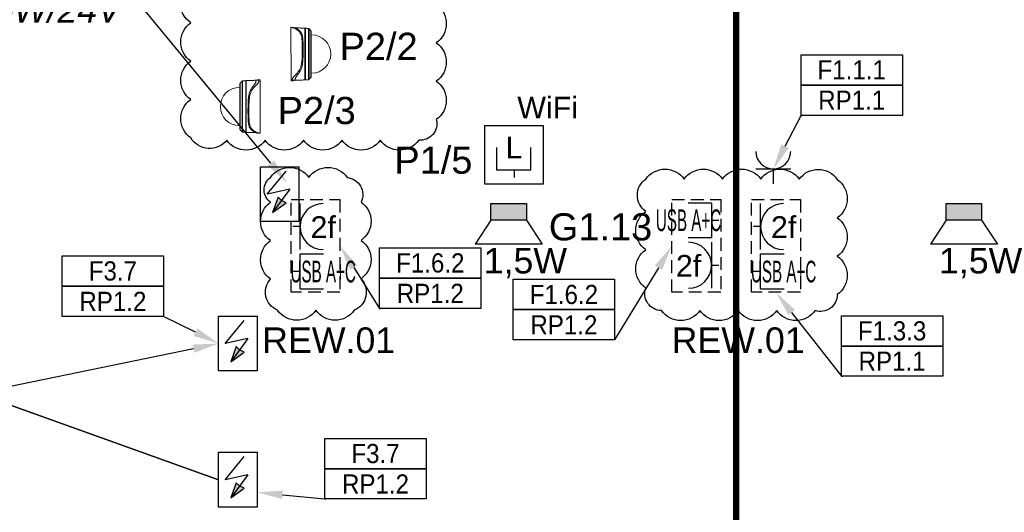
# Model space of a CAD drawing. Header units: millimetres. Extents: x 38232 to 48274, y 14703 to 20376.
# Tile 14 of 23: x 41351 to 42121, y 15153 to 15539. Entities that reach past the tile are written whole.
import ezdxf
from ezdxf import colors
from ezdxf.entities.mleader import LeaderData, LeaderLine
from ezdxf.enums import TextEntityAlignment as Align
from ezdxf.math import Vec2, Vec3

# ---------------------------------------------------------------- set-up
doc = ezdxf.new("R2010")
doc.units = ezdxf.units.MM
doc.linetypes.add('DASHED', pattern=[0.75, 0.5, -0.25])
doc.linetypes.add('PHANTOM', pattern=[12.7, 6.35, -1.27, 1.27, -1.27, 1.27, -1.27])
for name, color, linetype in [('_IE_Adresy_Obwodów', 246, 'Continuous'), ('_IE_Gniazda_230V_IP20', 5, 'Continuous'), ('_IE_Gniazdo_LAN_TV', 5, 'Continuous'), ('_IE_Kamery zewnętrzne', 170, 'Continuous'), ('_IE_Opisy obwodów', 244, 'Continuous'), ('_IE_Punkt_GPD_PPD', 5, 'Continuous'), ('_IE_Punkty_Zasilania', 5, 'Continuous'), ('_IE_Radiowezel', 200, 'Continuous'), ('_IE_Radiowęzeł okablowanie', 190, 'Continuous'), ('_IE_REW01', 30, 'Continuous'), ('_IE_Strefy oddziaływania rozdzielnic elektrycznych', 240, 'Continuous'), ('_IE_Zestaw_PEL', 5, 'Continuous')]:
    doc.layers.add(name, color=color, linetype=linetype)
doc.styles.add('ARIAL', font='arial.ttf')
doc.styles.get("Standard").update_dxf_attribs({"font": 'ARIAL.TTF'})

# ---------------------------------------------------------------- blocks, each defined once
blk = doc.blocks.new('*U5174')
at = {"layer": '_IE_Gniazda_230V_IP20', "color": 5}
for p, q in [((-13.57, -13.57), (13.57, -13.57)), ((0, -13.57), (0, -25.33))]:
    blk.add_line(p, q, dxfattribs=at)
blk.add_arc((0, 0), 13.57, 180, 0, dxfattribs=at)
at = {"layer": '_IE_Gniazda_230V_IP20', "color": 240, "style": 'ARIAL', "flags": 12}
blk.add_attdef('WYS', text='', height=17, rotation=270, dxfattribs=at).set_placement((0, 59.07), align=Align.MIDDLE)
blk.add_attdef('IL', text='', height=17, dxfattribs=at).set_placement((0, 0), align=Align.MIDDLE)
blk = doc.blocks.new('*U7910')
at = {"layer": '_IE_Gniazdo_LAN_TV', "color": 5}
for p, q in [((-13.4, 7.16), (-13.4, 24.99)), ((13.1, 7.16), (13.1, 24.99)), ((13.1, 7.16), (-13.4, 7.16)), ((0, 7.16), (0, 1.52))]:
    blk.add_line(p, q, dxfattribs=at)
at = {"layer": '_IE_Gniazdo_LAN_TV', "color": 170, "ltscale": 20}
blk.add_lwpolyline([(22.82, -3.83), (-22.82, -3.83), (-22.82, 42.13), (22.82, 42.13)], close=True, dxfattribs=at)
at = {"color": 240, "style": 'ARIAL', "flags": 12}
blk.add_attdef('WIFI', text='', height=17, dxfattribs=at).set_placement((26.3, 56.59), align=Align.MIDDLE)
at = {"layer": '_IE_Gniazdo_LAN_TV', "color": 240, "style": 'ARIAL', "flags": 12}
blk.add_attdef('LAN', text='', height=17, dxfattribs=at).set_placement((0, 24.99), align=Align.MIDDLE)
blk = doc.blocks.new('G$C06D19BF9')
at = {"layer": '_IE_Radiowezel'}
h = blk.add_hatch(color=256, dxfattribs=at)
h.dxf.hatch_style = 1
h.paths.add_polyline_path([(13.09, 13.85), (-0.02, 13.83), (0.02, -13.83), (13.13, -13.82)])
at = {"layer": '_IE_Radiowezel', "ltscale": 0.02}
for p, q in [((13.09, 13.85), (31.75, 26.18)), ((31.75, 26.18), (31.81, -26.1)), ((13.13, -13.82), (31.81, -26.1))]:
    blk.add_line(p, q, dxfattribs=at)
blk.add_lwpolyline([(13.09, 13.85), (13.13, -13.82), (0.02, -13.83), (-0.02, 13.83)], close=True, dxfattribs=at)
blk.add_lwpolyline([(13.09, 13.85), (13.13, -13.82)], dxfattribs=at)
blk = doc.blocks.new('A$C6C8F0AEB')
at = {"layer": '_IE_Kamery zewnętrzne', "linetype": 'Continuous', "lineweight": 15}
for p, q in [((108.6, 235.3), (17.2, 235.3)), ((17.8, 236.7), (108.3, 236.7)), ((106.3, 241.6), (23.3, 241.6)), ((24.6, 242.1), (105.8, 242.1)), ((105.8, 242.1), (143.5, 242.1)), ((144.8, 241.6), (106.3, 241.6)), ((108.3, 236.7), (150.3, 236.7)), ((150.9, 235.3), (108.6, 235.3)), ((151.5, 227.1), (16.5, 227.1)), ((151.5, 225.6), (16.5, 225.6)), ((72, 221.2), (71.8, 219.8)), ((153.8, 189.6), (14.3, 189.6))]:
    blk.add_line(p, q, dxfattribs=at)
at = {"layer": '_IE_Kamery zewnętrzne', "linetype": 'PHANTOM', "lineweight": 0}
blk.add_line((152.5, 193.2), (151.3, 200.6), dxfattribs=at)
at = {"layer": '_IE_Kamery zewnętrzne', "linetype": 'Continuous', "lineweight": 15}
for centre, radius, start, end in [((84, 243.2), 50, 0, 180), ((19.2, 235.2), 2, 132, 177), ((24.6, 240.1), 2, 90, 132), ((143.5, 240.1), 2, 48, 90), ((148.9, 235.2), 2, 3, 48), ((81.6, 218.8), 9.8, 174.3275, 179.7907)]:
    blk.add_arc(centre, radius, start, end, dxfattribs=at)
at = {"layer": '_IE_Kamery zewnętrzne', "linetype": 'PHANTOM', "lineweight": 0}
blk.add_arc((150.5, 192.8), 2.03, 1.9674, 9.3093, dxfattribs=at)
at = {"layer": '_IE_Kamery zewnętrzne', "linetype": 'Continuous', "lineweight": 15}
for points in [[(17.2, 235.3), (16.7, 227.1)], [(23.3, 241.6), (17.8, 236.7)], [(34, 243.2), (34, 242.1)], [(134, 242.1), (134, 243.2)], [(150.3, 236.7), (144.8, 241.6)], [(151.3, 227.1), (150.9, 235.3)], [(16.5, 225.6), (15.7, 200.9)], [(16.5, 227.1), (16.5, 225.6)], [(151.5, 225.6), (151.5, 227.1)], [(152.4, 200.9), (151.5, 225.6)], [(14.4, 193.1), (14.3, 189.6)], [(14.5, 193.5), (14.5, 193.5)], [(153.8, 189.6), (153.7, 193.1)], [(153.7, 193.1), (153.7, 193.1)]]:
    blk.add_open_spline(points, degree=1, dxfattribs=at)
for points, knots in [([(71.8, 218.9), (70.4, 218.9), (67.6, 218.8), (63.6, 218.8), (59.5, 218.8), (55.2, 218.7), (50.7, 218.5), (46, 218.2), (41.5, 217.8), (37.6, 217.1), (34.2, 216.2), (31.3, 215.1), (28.7, 213.7), (26.4, 212.1), (24.2, 210.2), (22.2, 208), (20.4, 205.6), (18.8, 202.9), (17.4, 200.2), (16.4, 198), (15.7, 196.3), (15.2, 195.1), (14.8, 194.2), (14.5, 193.5), (14.4, 193.2), (14.4, 193.1), (14.4, 193.1), (14.4, 193.1)], [0, 0, 0, 0, 0.0413913, 0.0827825, 0.1248124, 0.1668422, 0.2203847, 0.2739243, 0.3290324, 0.3841284, 0.4272012, 0.4705759, 0.5131144, 0.5556592, 0.5992864, 0.6429226, 0.6911467, 0.7393804, 0.7881474, 0.8368912, 0.8659941, 0.8950803, 0.925238, 0.9554003, 0.9965292, 0.9989326, 1, 1, 1, 1]), ([(15.7, 200.9), (15.7, 201), (15.8, 201.1), (16.1, 201.8), (16.6, 202.9), (17.3, 204.3), (18.5, 206.3), (20.2, 208.9), (22.4, 211.6), (24.8, 213.9), (27.1, 215.7), (29.7, 217.2), (32.6, 218.4), (35.9, 219.3), (39.6, 220), (43.4, 220.4), (47.4, 220.7), (51.6, 220.9), (56.1, 221), (60.9, 221.1), (66.2, 221.2), (70, 221.2), (72, 221.2)], [0, 0, 0, 0, 0.0234257, 0.0634402, 0.1034671, 0.1451543, 0.1868665, 0.2573195, 0.327782, 0.3762365, 0.4247396, 0.4731344, 0.5232572, 0.5733879, 0.6251226, 0.6768646, 0.726889, 0.7769156, 0.8280454, 0.8791755, 0.9393608, 1, 1, 1, 1]), ([(152.6, 192.9), (152.3, 192.9), (151.7, 192.9), (150.6, 192.9), (149.2, 193.1), (147.6, 193.5), (146, 194.4), (144.4, 195.6), (142.3, 197.4), (139.7, 199.9), (136.6, 203), (133.2, 206.1), (129.5, 209.1), (125.8, 211.5), (122, 213.4), (118, 215), (113.3, 216.4), (108.1, 217.3), (103, 217.9), (98.2, 218.3), (93.4, 218.5), (88.2, 218.7), (82.7, 218.8), (77.2, 218.8), (73.6, 218.9), (71.8, 218.9)], [0, 0, 0, 0, 0.037237, 0.074586, 0.111845, 0.14896, 0.180258, 0.21169, 0.243035, 0.293455, 0.344108, 0.394814, 0.445368, 0.495703, 0.535577, 0.575445, 0.625933, 0.676589, 0.727131, 0.766993, 0.806857, 0.855063, 0.903426, 0.951791, 1, 1, 1, 1]), ([(151.3, 200.6), (151, 200.6), (150.3, 200.6), (148.8, 200.7), (147, 201), (145.2, 201.8), (143.4, 203), (141.4, 204.4), (139, 206.2), (136.2, 208.4), (132.8, 210.8), (129.1, 213.2), (125, 215.4), (120.9, 217.2), (116.6, 218.4), (112.2, 219.3), (107.7, 220), (102.5, 220.5), (96.6, 220.8), (90.2, 221), (83.8, 221.1), (77.8, 221.2), (73.9, 221.2), (72, 221.2)], [0, 0, 0, 0, 0.047011, 0.094082, 0.140988, 0.176744, 0.212695, 0.248777, 0.284714, 0.335004, 0.385555, 0.436103, 0.48645, 0.536569, 0.581255, 0.626122, 0.671031, 0.715773, 0.775032, 0.834441, 0.893711, 0.946855, 1, 1, 1, 1]), ([(15.7, 201), (15.6, 200.3), (15.4, 199.1), (15.1, 197.2), (14.8, 195.3), (14.5, 194.1), (14.4, 193.4)], [0, 0, 0, 0, 0.249971, 0.499961, 0.749971, 1, 1, 1, 1]), ([(14.5, 193.5), (14.5, 193.4), (14.4, 193.4), (14.4, 193.3), (14.4, 193.2)], [0, 0, 0, 0, 0.588017, 1, 1, 1, 1]), ([(151.3, 200.6), (151.5, 200.6), (151.9, 200.6), (152.3, 200.7), (152.4, 200.7), (152.4, 200.8), (152.4, 200.9)], [0, 0, 0, 0, 0.313886, 0.627761, 0.946651, 1, 1, 1, 1]), ([(153.6, 193.4), (153.5, 194.1), (153.3, 195.3), (153, 197.2), (152.7, 199.1), (152.5, 200.3), (152.4, 201)], [0, 0, 0, 0, 0.2500292, 0.500039, 0.7500294, 1, 1, 1, 1]), ([(153.7, 193.1), (153.7, 193.2), (153.7, 193.3), (153.6, 193.4), (153.6, 193.4)], [0, 0, 0, 0, 0.543073, 1, 1, 1, 1])]:
    blk.add_open_spline(points, degree=3, knots=knots, dxfattribs=at)
at = {"layer": '_IE_Kamery zewnętrzne', "linetype": 'PHANTOM', "lineweight": 0}
for points, knots in [([(152.5, 193.2), (152.5, 193.2), (152.7, 193.2), (153.2, 193.2), (153.6, 193.2), (153.7, 193.2), (153.6, 193.4), (153.6, 193.5)], [0, 0, 0, 0, 0.000005, 0.31556, 0.631098, 0.952848, 1, 1, 1, 1]), ([(153.7, 193.1), (153.7, 193.1), (153.6, 192.9), (153.3, 192.9), (152.8, 192.9), (152.6, 192.9)], [0, 0, 0, 0, 0.3088251, 0.6544016, 1, 1, 1, 1])]:
    blk.add_open_spline(points, degree=3, knots=knots, dxfattribs=at)
blk = doc.blocks.new('KWIP')
at = {"layer": '_IE_Kamery zewnętrzne', "lineweight": 5, "ltscale": 10, "xscale": 3.75, "yscale": 3.75, "zscale": 3.75}
blk.add_blockref('A$C6C8F0AEB', (267071, 190000.7), dxfattribs=at)
blk = doc.blocks.new('_punkt_zasilania')
at = {"layer": '_IE_Punkty_Zasilania'}
blk.add_hatch(color=94, dxfattribs=at).paths.add_polyline_path([(9.55, 7.16), (20.02, 14.82), (16.48, 16.55), (13.76, 19.1)])
at = {"layer": '_IE_Punkty_Zasilania', "color": 5}
for p, q in [((0, 42.94), (30.1, 42.94)), ((0, 0), (0, 42.94)), ((30.1, 42.94), (30.1, 0)), ((30.1, 0), (0, 0))]:
    blk.add_line(p, q, dxfattribs=at)
at = {"layer": '_IE_Punkty_Zasilania', "color": 94}
for p, q in [((5.24, 21.47), (20.04, 39.55)), ((22.96, 25.32), (5.24, 21.47)), ((22.96, 25.32), (9.55, 7.16)), ((13.76, 19.1), (9.55, 7.16)), ((16.48, 16.55), (13.76, 19.1)), ((20.02, 14.82), (16.48, 16.55)), ((9.55, 7.16), (20.02, 14.82))]:
    blk.add_line(p, q, dxfattribs=at)
blk = doc.blocks.new('*U42561')
at = {"layer": '_IE_Zestaw_PEL', "color": 230, "linetype": 'DASHED', "ltscale": 20}
for p, q in [((-2.06, 72.48), (36.24, 72.48)), ((-2.06, 0), (-2.06, 72.48)), ((36.24, 72.48), (36.24, 0)), ((36.24, 0), (-2.06, 0))]:
    blk.add_line(p, q, dxfattribs=at)
at = {"layer": '_IE_Zestaw_PEL'}
for p, q in [((5.1, 33.39), (5.1, 69.39)), ((5.1, 51.39), (-0.54, 51.39)), ((5.1, 29.98), (23.47, 29.98)), ((5.1, 2.67), (5.1, 29.98)), ((5.1, 16.17), (-0.54, 16.17)), ((5.1, 2.67), (23.47, 2.67))]:
    blk.add_line(p, q, dxfattribs=at)
blk.add_arc((23.1, 51.39), 18, 90, 270, dxfattribs=at)
at = {"layer": '_IE_Zestaw_PEL', "color": 240, "style": 'ARIAL', "flags": 12}
for tag, p in [('G4', (23.1, 51.39)), ('L4', (23.1, 16.17))]:
    blk.add_attdef(tag, text='', height=17, dxfattribs=at).set_placement(p, align=Align.MIDDLE)
blk = doc.blocks.new('*U42562')
at = {"layer": '_IE_Zestaw_PEL', "color": 230, "linetype": 'DASHED', "ltscale": 20}
for p, q in [((-2.06, 72.48), (36.24, 72.48)), ((-2.06, 0), (-2.06, 72.48)), ((36.24, 72.48), (36.24, 0)), ((36.24, 0), (-2.06, 0))]:
    blk.add_line(p, q, dxfattribs=at)
at = {"layer": '_IE_Zestaw_PEL'}
for p, q in [((29.09, 69.81), (10.71, 69.81)), ((29.09, 69.81), (29.09, 42.51)), ((29.09, 56.31), (34.72, 56.31)), ((29.09, 42.51), (10.71, 42.51)), ((29.09, 39.09), (29.09, 3.09)), ((29.09, 21.09), (34.72, 21.09))]:
    blk.add_line(p, q, dxfattribs=at)
blk.add_arc((11.09, 21.09), 18, 270, 90, dxfattribs=at)
at = {"layer": '_IE_Zestaw_PEL', "color": 240, "style": 'ARIAL', "flags": 12}
for tag, p in [('L5', (11.09, 56.31)), ('G5', (11.09, 21.09))]:
    blk.add_attdef(tag, text='', height=17, dxfattribs=at).set_placement(p, align=Align.MIDDLE)
blk = doc.blocks.new('*U36158')
at = {"layer": '_IE_Adresy_Obwodów', "color": 7}
for points in [[(-792.5, 474.4), (0, 474.4), (0, 237.2), (-792.5, 237.2)], [(-792.5, 237.2), (0, 237.2), (0, 0), (-792.5, 0)]]:
    blk.add_lwpolyline(points, close=True, dxfattribs=at)
at = {"layer": '_IE_Adresy_Obwodów', "width": 0.9, "flags": 12}
for tag, p in [('ADRES', (-396.2, 355.8)), ('ROZDZ', (-396.2, 118.6))]:
    blk.add_attdef(tag, text='', height=150, dxfattribs=at).set_placement(p, align=Align.MIDDLE)
ml = blk.add_multileader_mtext('Standard')
ml.set_content(' ')
ml.set_leader_properties()
ml.build(insert=Vec2(0, 0))
ml.multileader.update_dxf_attribs({"arrow_head_size": 200})
ctx = ml.context
ctx.base_point, ctx.arrow_head_size, ctx.plane_origin = Vec3(-784.5, 0), 200, Vec3(-1345.9, 71.8)
notes = []
notes.append((ctx, [(0, (1, 1, 0), (-792.5, 0), (1, 0), 8, [(0, [(-1322.6, 52.4), (-792.5, 0)], 0, [])])]))
ctx.mtext.insert, ctx.mtext.flow_direction = Vec3(-782.5, 2), 5
for ctx, leaders in notes:
    for number, flags, end, landing, length, lines in leaders:
        leader = LeaderData()
        leader.index, (leader.has_last_leader_line, leader.has_dogleg_vector, leader.attachment_direction) = number, flags
        leader.last_leader_point, leader.dogleg_vector, leader.dogleg_length = Vec3(end), Vec3(landing), length
        for number, points, colour, breaks in lines:
            line = LeaderLine()
            line.index, line.vertices, line.color, line.breaks = number, Vec3.list(points), colors.encode_raw_color(colour), breaks
            leader.lines.append(line)
        ctx.leaders.append(leader)
blk = doc.blocks.new('*U42632')
at = {"layer": '_IE_Adresy_Obwodów', "color": 7}
for points in [[(-792.5, 474.4), (0, 474.4), (0, 237.2), (-792.5, 237.2)], [(-792.5, 237.2), (0, 237.2), (0, 0), (-792.5, 0)]]:
    blk.add_lwpolyline(points, close=True, dxfattribs=at)
at = {"layer": '_IE_Adresy_Obwodów', "width": 0.9, "flags": 12}
for tag, p in [('ADRES', (-396.2, 355.8)), ('ROZDZ', (-396.2, 118.6))]:
    blk.add_attdef(tag, text='', height=150, dxfattribs=at).set_placement(p, align=Align.MIDDLE)
ml = blk.add_multileader_mtext('Standard')
ml.set_content(' ')
ml.set_leader_properties()
ml.build(insert=Vec2(0, 0))
ml.multileader.update_dxf_attribs({"arrow_head_size": 200})
ctx = ml.context
ctx.base_point, ctx.arrow_head_size, ctx.plane_origin = Vec3(-13.6, 0), 200, Vec3(553.5, 71.8)
ctx.text_align_type = 2
notes = []
notes.append((ctx, [(0, (1, 1, 0), (0, 0), (-1, 0), 8, [(0, [(429.9, -212.4), (0, 0)], 0, [])])]))
ctx.mtext.insert, ctx.mtext.alignment, ctx.mtext.flow_direction = Vec3(-10, 2), 3, 5
for ctx, leaders in notes:
    for number, flags, end, landing, length, lines in leaders:
        leader = LeaderData()
        leader.index, (leader.has_last_leader_line, leader.has_dogleg_vector, leader.attachment_direction) = number, flags
        leader.last_leader_point, leader.dogleg_vector, leader.dogleg_length = Vec3(end), Vec3(landing), length
        for number, points, colour, breaks in lines:
            line = LeaderLine()
            line.index, line.vertices, line.color, line.breaks = number, Vec3.list(points), colors.encode_raw_color(colour), breaks
            leader.lines.append(line)
        ctx.leaders.append(leader)
blk = doc.blocks.new('*U42687')
at = {"layer": '_IE_Adresy_Obwodów', "color": 7}
for points in [[(-792.5, 474.4), (0, 474.4), (0, 237.2), (-792.5, 237.2)], [(-792.5, 237.2), (0, 237.2), (0, 0), (-792.5, 0)]]:
    blk.add_lwpolyline(points, close=True, dxfattribs=at)
at = {"layer": '_IE_Adresy_Obwodów', "width": 0.9, "flags": 12}
for tag, p in [('ADRES', (-396.2, 355.8)), ('ROZDZ', (-396.2, 118.6))]:
    blk.add_attdef(tag, text='', height=150, dxfattribs=at).set_placement(p, align=Align.MIDDLE)
ml = blk.add_multileader_mtext('Standard')
ml.set_content(' ')
ml.set_leader_properties()
ml.build(insert=Vec2(0, 0))
ml.multileader.update_dxf_attribs({"arrow_head_size": 200})
ctx = ml.context
ctx.base_point, ctx.arrow_head_size, ctx.plane_origin = Vec3(-784.5, 0), 200, Vec3(-1345.9, 71.8)
notes = []
notes.append((ctx, [(0, (1, 1, 0), (-792.5, 0), (1, 0), 8, [(0, [(-1009.1, -419.6), (-792.5, 0)], 0, [])])]))
ctx.mtext.insert, ctx.mtext.flow_direction = Vec3(-782.5, 2), 5
for ctx, leaders in notes:
    for number, flags, end, landing, length, lines in leaders:
        leader = LeaderData()
        leader.index, (leader.has_last_leader_line, leader.has_dogleg_vector, leader.attachment_direction) = number, flags
        leader.last_leader_point, leader.dogleg_vector, leader.dogleg_length = Vec3(end), Vec3(landing), length
        for number, points, colour, breaks in lines:
            line = LeaderLine()
            line.index, line.vertices, line.color, line.breaks = number, Vec3.list(points), colors.encode_raw_color(colour), breaks
            leader.lines.append(line)
        ctx.leaders.append(leader)
blk = doc.blocks.new('*U36199')
at = {"layer": '_IE_Adresy_Obwodów', "color": 7}
for points in [[(-792.5, 474.4), (0, 474.4), (0, 237.2), (-792.5, 237.2)], [(-792.5, 237.2), (0, 237.2), (0, 0), (-792.5, 0)]]:
    blk.add_lwpolyline(points, close=True, dxfattribs=at)
at = {"layer": '_IE_Adresy_Obwodów', "width": 0.9, "flags": 12}
for tag, p in [('ADRES', (-396.2, 355.8)), ('ROZDZ', (-396.2, 118.6))]:
    blk.add_attdef(tag, text='', height=150, dxfattribs=at).set_placement(p, align=Align.MIDDLE)
ml = blk.add_multileader_mtext('Standard')
ml.set_content(' ')
ml.set_leader_properties()
ml.build(insert=Vec2(0, 0))
ml.multileader.update_dxf_attribs({"arrow_head_size": 200})
ctx = ml.context
ctx.base_point, ctx.arrow_head_size, ctx.plane_origin = Vec3(-784.5, 0), 200, Vec3(-1345.9, 71.8)
notes = []
notes.append((ctx, [(0, (1, 1, 0), (-792.5, 0), (1, 0), 8, [(0, [(-1304.6, 658.2), (-792.5, 0)], 0, [])])]))
ctx.mtext.insert, ctx.mtext.flow_direction = Vec3(-782.5, 2), 5
for ctx, leaders in notes:
    for number, flags, end, landing, length, lines in leaders:
        leader = LeaderData()
        leader.index, (leader.has_last_leader_line, leader.has_dogleg_vector, leader.attachment_direction) = number, flags
        leader.last_leader_point, leader.dogleg_vector, leader.dogleg_length = Vec3(end), Vec3(landing), length
        for number, points, colour, breaks in lines:
            line = LeaderLine()
            line.index, line.vertices, line.color, line.breaks = number, Vec3.list(points), colors.encode_raw_color(colour), breaks
            leader.lines.append(line)
        ctx.leaders.append(leader)
blk = doc.blocks.new('*U42646')
at = {"layer": '_IE_Adresy_Obwodów', "color": 7}
for points in [[(-792.5, 474.4), (0, 474.4), (0, 237.2), (-792.5, 237.2)], [(-792.5, 237.2), (0, 237.2), (0, 0), (-792.5, 0)]]:
    blk.add_lwpolyline(points, close=True, dxfattribs=at)
at = {"layer": '_IE_Adresy_Obwodów', "width": 0.9, "flags": 12}
for tag, p in [('ADRES', (-396.2, 355.8)), ('ROZDZ', (-396.2, 118.6))]:
    blk.add_attdef(tag, text='', height=150, dxfattribs=at).set_placement(p, align=Align.MIDDLE)
ml = blk.add_multileader_mtext('Standard')
ml.set_content(' ')
ml.set_leader_properties()
ml.build(insert=Vec2(0, 0))
ml.multileader.update_dxf_attribs({"arrow_head_size": 200})
ctx = ml.context
ctx.base_point, ctx.arrow_head_size, ctx.plane_origin = Vec3(-784.5, 0), 200, Vec3(-1345.9, 71.8)
notes = []
notes.append((ctx, [(0, (1, 1, 0), (-792.5, 0), (1, 0), 8, [(0, [(-1102.1, 488.8), (-792.5, 0)], 0, [])])]))
ctx.mtext.insert, ctx.mtext.flow_direction = Vec3(-782.5, 2), 5
for ctx, leaders in notes:
    for number, flags, end, landing, length, lines in leaders:
        leader = LeaderData()
        leader.index, (leader.has_last_leader_line, leader.has_dogleg_vector, leader.attachment_direction) = number, flags
        leader.last_leader_point, leader.dogleg_vector, leader.dogleg_length = Vec3(end), Vec3(landing), length
        for number, points, colour, breaks in lines:
            line = LeaderLine()
            line.index, line.vertices, line.color, line.breaks = number, Vec3.list(points), colors.encode_raw_color(colour), breaks
            leader.lines.append(line)
        ctx.leaders.append(leader)
blk = doc.blocks.new('*U36969')
at = {"layer": '_IE_Adresy_Obwodów', "color": 7}
for points in [[(-792.5, 474.4), (0, 474.4), (0, 237.2), (-792.5, 237.2)], [(-792.5, 237.2), (0, 237.2), (0, 0), (-792.5, 0)]]:
    blk.add_lwpolyline(points, close=True, dxfattribs=at)
at = {"layer": '_IE_Adresy_Obwodów', "width": 0.9, "flags": 12}
for tag, p in [('ADRES', (-396.2, 355.8)), ('ROZDZ', (-396.2, 118.6))]:
    blk.add_attdef(tag, text='', height=150, dxfattribs=at).set_placement(p, align=Align.MIDDLE)
ml = blk.add_multileader_mtext('Standard')
ml.set_content(' ')
ml.set_leader_properties()
ml.build(insert=Vec2(0, 0))
ml.multileader.update_dxf_attribs({"arrow_head_size": 200})
ctx = ml.context
ctx.base_point, ctx.arrow_head_size, ctx.plane_origin = Vec3(-13.6, 0), 200, Vec3(553.5, 71.8)
ctx.text_align_type = 2
notes = []
notes.append((ctx, [(0, (1, 1, 0), (0, 0), (-1, 0), 8, [(0, [(447.1, 735.4), (0, 0)], 0, [])])]))
ctx.mtext.insert, ctx.mtext.alignment, ctx.mtext.flow_direction = Vec3(-10, 2), 3, 5
for ctx, leaders in notes:
    for number, flags, end, landing, length, lines in leaders:
        leader = LeaderData()
        leader.index, (leader.has_last_leader_line, leader.has_dogleg_vector, leader.attachment_direction) = number, flags
        leader.last_leader_point, leader.dogleg_vector, leader.dogleg_length = Vec3(end), Vec3(landing), length
        for number, points, colour, breaks in lines:
            line = LeaderLine()
            line.index, line.vertices, line.color, line.breaks = number, Vec3.list(points), colors.encode_raw_color(colour), breaks
            leader.lines.append(line)
        ctx.leaders.append(leader)

msp = doc.modelspace()

# ---------------------------------------------------------------- linework, layer by layer
at = {"layer": '_IE_REW01'}
for points in [[(41484.94, 15568.53, -0.5206), (41514.94, 15568.53, -0.5206), (41544.94, 15568.53, -0.5206), (41574.94, 15568.53, -0.5206), (41604.94, 15568.53, -0.5206), (41634.94, 15568.53, -0.5206), (41664.94, 15568.53, -0.5206), (41676.93, 15550.53, -0.5206), (41676.93, 15520.53, -0.5206), (41676.93, 15490.53, -0.5206), (41676.93, 15460.53, -0.5206), (41663.13, 15444.33, -0.5206), (41633.13, 15444.33, -0.5206), (41603.13, 15444.33, -0.5206), (41573.13, 15444.33, -0.5206), (41543.13, 15444.33, -0.5206), (41513.13, 15444.33, -0.5206), (41484.94, 15446.14, -0.5206), (41484.94, 15476.14, -0.5206), (41484.94, 15506.14, -0.5206), (41484.94, 15536.14, -0.5206), (41484.94, 15568.53, -0.5206)], [(41547.28, 15415.14, -0.5206), (41577.28, 15415.14, -0.5206), (41607.28, 15415.14, -0.5206), (41618.05, 15395.92, -0.5206), (41618.05, 15365.92, -0.5206), (41618.05, 15335.92, -0.5206), (41612.79, 15311.18, -0.5206), (41582.79, 15311.18, -0.5206), (41552.79, 15311.18, -0.5206), (41547.28, 15335.67, -0.5206), (41547.28, 15365.67, -0.5206), (41547.28, 15395.67, -0.5206), (41547.28, 15415.14, -0.5206)], [(41840.69, 15413.82, -0.5206), (41870.69, 15413.82, -0.5206), (41900.69, 15413.82, -0.5206), (41930.69, 15413.82, -0.5206), (41960.69, 15413.82, -0.5206), (41990.44, 15413.57, -0.5206), (41990.44, 15383.57, -0.5206), (41990.44, 15353.57, -0.5206), (41990.44, 15323.57, -0.5206), (41973.05, 15310.97, -0.5206), (41943.05, 15310.97, -0.5206), (41913.05, 15310.97, -0.5206), (41883.05, 15310.97, -0.5206), (41853.05, 15310.97, -0.5206), (41840.69, 15328.61, -0.5206), (41840.69, 15358.61, -0.5206), (41840.69, 15388.61, -0.5206), (41840.69, 15413.82, -0.5206)]]:
    msp.add_lwpolyline(points, format="xyb", close=True, dxfattribs=at)
at = {"layer": '_IE_Strefy oddziaływania rozdzielnic elektrycznych', "linetype": 'DASHED', "ltscale": 10, "const_width": 5}
msp.add_lwpolyline([(41911.3, 14740.81), (41911.3, 16263.81)], dxfattribs=at)

# ---------------------------------------------------------------- block references
at = {"rotation": 270}
for p in [(41733.48, 15394.72), (42089.42, 15394.72)]:
    msp.add_blockref('G$C06D19BF9', p, dxfattribs=at)
at = {"layer": '_IE_Adresy_Obwodów', "xscale": 0.1, "yscale": 0.1, "zscale": 0.1}
for name, p, values in [('*U42687', (42041.33, 15463.75), {'ADRES': 'F1.1.1', 'ROZDZ': 'RP1.1'}), ('*U42646', (41711.81, 15312.68), {'ADRES': 'F1.6.2', 'ROZDZ': 'RP1.2'}), ('*U36969', (41816.28, 15288.02), {'ADRES': 'F1.6.2', 'ROZDZ': 'RP1.2'}), ('*U42632', (41463.64, 15306.41), {'ADRES': 'F3.7', 'ROZDZ': 'RP1.2'}), ('*U36199', (42072.92, 15259.51), {'ADRES': 'F1.3.3', 'ROZDZ': 'RP1.1'}), ('*U36158', (41668.99, 15163.5), {'ADRES': 'F3.7', 'ROZDZ': 'RP1.2'})]:
    msp.add_blockref(name, p, dxfattribs=at).add_auto_attribs(values)
at = {"layer": '_IE_Gniazda_230V_IP20'}
msp.add_blockref('*U5174', (41940.42, 15435.36, 250), dxfattribs=at)
at = {"layer": '_IE_Gniazdo_LAN_TV'}
msp.add_blockref('*U7910', (41737.68, 15413.64), dxfattribs=at).add_auto_attribs({'LAN': 'L', 'WIFI': 'WiFi'})
at = {"layer": '_IE_Kamery zewnętrzne', "xscale": 0.07999999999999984, "yscale": 0.07999999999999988, "zscale": 0.07999999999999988}
for p, rotation in [((26298.81, 36897.21), 270.0202326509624), ((56803.63, -5914.82), 90.02023265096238)]:
    msp.add_blockref('KWIP', p, dxfattribs=dict(at, rotation=rotation))
at = {"layer": '_IE_Punkty_Zasilania'}
for p in [(41539.4, 15380.57), (41506.63, 15263.7), (41506.63, 15157.15)]:
    msp.add_blockref('_punkt_zasilania', p, dxfattribs=at)
at = {"layer": '_IE_Zestaw_PEL'}
ref = msp.add_blockref('*U42561', (41565.36, 15325.32), dxfattribs=at)
ref.add_attrib('L4', 'USB A+C', dxfattribs={"color": 240, "height": 17, "style": 'ARIAL', "width": 0.5, "flags": 12}).set_placement((41588.46, 15341.5), align=Align.MIDDLE)
ref.add_attrib('G4', '2f', dxfattribs={"color": 240, "height": 17, "style": 'ARIAL', "flags": 12}).set_placement((41588.46, 15376.72), align=Align.MIDDLE)
ref = msp.add_blockref('*U42562', (41863.06, 15325.32), dxfattribs=at)
ref.add_attrib('L5', 'USB A+C', dxfattribs={"color": 240, "height": 17, "style": 'ARIAL', "width": 0.5, "flags": 12}).set_placement((41874.14, 15381.64), align=Align.MIDDLE)
ref.add_attrib('G5', '2f', dxfattribs={"color": 240, "height": 17, "style": 'ARIAL', "flags": 12}).set_placement((41874.14, 15346.42), align=Align.MIDDLE)
ref = msp.add_blockref('*U42561', (41925.36, 15325.32), dxfattribs=at)
ref.add_attrib('L4', 'USB A+C', dxfattribs={"color": 240, "height": 17, "style": 'ARIAL', "width": 0.5, "flags": 12}).set_placement((41948.46, 15341.5), align=Align.MIDDLE)
ref.add_attrib('G4', '2f', dxfattribs={"color": 240, "height": 17, "style": 'ARIAL', "flags": 12}).set_placement((41948.46, 15376.72), align=Align.MIDDLE)

# ---------------------------------------------------------------- texts
at = {"layer": '_IE_Punkt_GPD_PPD', "char_height": 17, "width": 908.1112, "attachment_point": 1}
for s, insert in [('{\\H1.25x;P2/2}', (41601.28, 15528.39)), ('{\\H1.25x;P2/3}', (41552.84, 15478.15)), ('{\\H1.25x;P1/5}', (41644.1, 15439.3))]:
    msp.add_mtext(s, dxfattribs=dict(at, insert=insert))
at = {"layer": '_IE_Radiowezel', "char_height": 20, "width": 103.8917, "attachment_point": 1, "style": 'ARIAL'}
for insert in [(41713.98, 15359.99), (42069.92, 15359.99)]:
    msp.add_mtext('1,5W', dxfattribs=dict(at, insert=insert))
at = {"layer": '_IE_Radiowęzeł okablowanie', "insert": (41764.87, 15387.11), "char_height": 17, "width": 908.1112, "attachment_point": 1}
msp.add_mtext('{\\H1.25x;G1.13}', dxfattribs=at)
at = {"layer": '_IE_REW01', "char_height": 20, "width": 190.5972, "attachment_point": 1}
for insert in [(41540.76, 15297.79), (41860.94, 15297.79)]:
    msp.add_mtext('REW.01', dxfattribs=dict(at, insert=insert))

# ---------------------------------------------------------------- leaders
at = {"layer": '_IE_Opisy obwodów'}
ml = msp.add_multileader_mtext('Standard', dxfattribs=at)
ml.set_content('{\\fArial|b0|i1|c238|p34;Proj. zasilanie elektrotrzymaczy\\P1,6W/24V}', color=256)
ml.set_leader_properties()
ml.build(insert=Vec2(0, 0))
ml.multileader.update_dxf_attribs({"text_left_attachment_type": 6, "text_right_attachment_type": 6, "dogleg_length": 0.36, "arrow_head_size": 20})
ctx = ml.context
ctx.base_point, ctx.char_height, ctx.arrow_head_size, ctx.plane_origin = Vec3(41036.63, 15565.61), 20, 20, Vec3(41652.2, 15059.69)
ctx.left_attachment, ctx.right_attachment, ctx.text_align_type = 6, 6, 2
notes = []
notes.append((ctx, [(1, (1, 1, 0), (41432.78, 15565.61), (-1, 0), 0.36, [(0, [(41560.34, 15410.96), (41432.78, 15565.61), (41557.09, 15588.47), (41432.78, 15565.61)], 0, [])])]))
ctx.mtext.insert, ctx.mtext.alignment, ctx.mtext.flow_direction = Vec3(41430.42, 15589.65), 3, 5
ml = msp.add_multileader_mtext('Standard', dxfattribs=at)
ml.set_content('{\\fArial|b0|i1|c238|p34;Proj. zasilanie wentylatora \\P0,1kW/230V}', color=256)
ml.set_leader_properties()
ml.build(insert=Vec2(0, 0))
ml.multileader.update_dxf_attribs({"text_left_attachment_type": 6, "text_right_attachment_type": 6, "dogleg_length": 0.36, "arrow_head_size": 20})
ctx = ml.context
ctx.base_point, ctx.char_height, ctx.arrow_head_size, ctx.plane_origin = Vec3(40990.79, 15246.19), 20, 20, Vec3(41633.65, 14565.5)
ctx.left_attachment, ctx.right_attachment, ctx.text_align_type = 6, 6, 2
notes.append((ctx, [(1, (1, 1, 0), (41317.68, 15246.19), (-1, 0), 0.36, [(0, [(41506.63, 15285.17), (41317.68, 15246.19), (41506.63, 15178.62), (41317.68, 15246.19)], 0, [])])]))
ctx.mtext.insert, ctx.mtext.alignment, ctx.mtext.flow_direction = Vec3(41315.32, 15270.22), 3, 5
for ctx, leaders in notes:
    for number, flags, end, landing, length, lines in leaders:
        leader = LeaderData()
        leader.index, (leader.has_last_leader_line, leader.has_dogleg_vector, leader.attachment_direction) = number, flags
        leader.last_leader_point, leader.dogleg_vector, leader.dogleg_length = Vec3(end), Vec3(landing), length
        for number, points, colour, breaks in lines:
            line = LeaderLine()
            line.index, line.vertices, line.color, line.breaks = number, Vec3.list(points), colors.encode_raw_color(colour), breaks
            leader.lines.append(line)
        ctx.leaders.append(leader)

doc.saveas('drawing.dxf')
